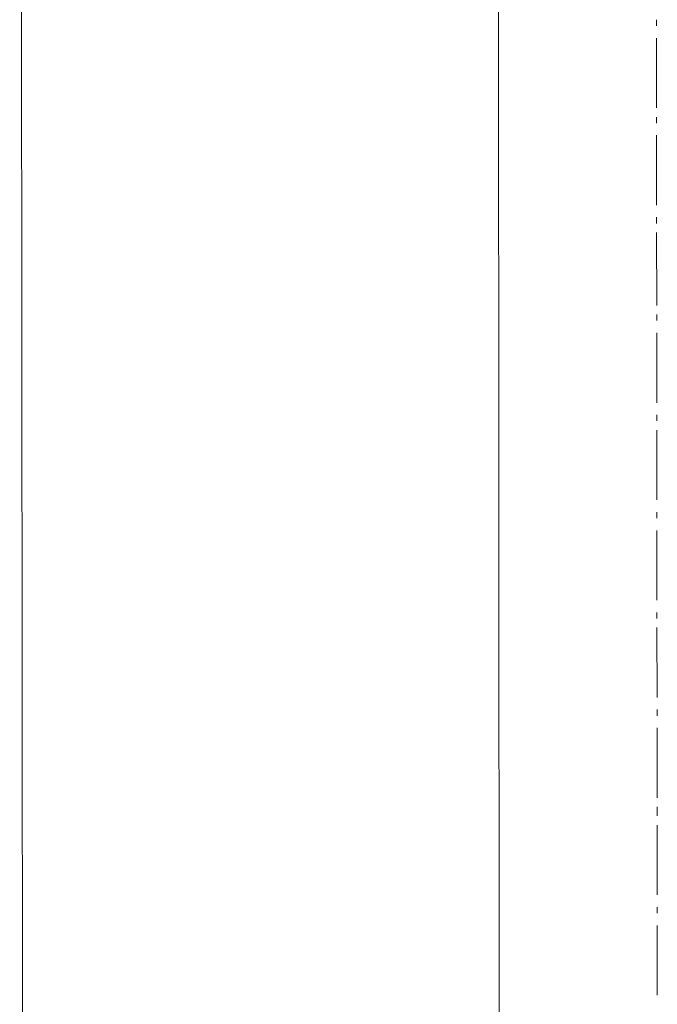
# Model space of a CAD drawing. Header units: inches. Extents: x -5850 to 5646, y 8947 to 13007.
# Tile 194 of 256: x -4498 to -4410, y 11262 to 11399. Entities that reach past the tile are written whole.
import ezdxf

# ---------------------------------------------------------------- set-up
doc = ezdxf.new("R2010")
doc.units = ezdxf.units.IN
doc.header["$MEASUREMENT"] = 0
doc.layers.add('at_Entity', color=7, linetype='Continuous')

msp = doc.modelspace()

# ---------------------------------------------------------------- linework, layer by layer
at = {"layer": 'at_Entity', "color": 7, "lineweight": 20}
for p, q in [((-4498.3, 11697.4), (-4496.97, 10199.58)), ((-4430.67, 10205.55), (-4432, 11691.97)), ((-4409.76, 11398), (-4409.76, 11398.85)), ((-4409.75, 11386.59), (-4409.76, 11396.31)), ((-4409.75, 11384.48), (-4409.75, 11385.33)), ((-4409.74, 11373.08), (-4409.75, 11382.79)), ((-4409.74, 11370.55), (-4409.74, 11371.39)), ((-4409.73, 11359.14), (-4409.74, 11369.27)), ((-4409.73, 11357.03), (-4409.73, 11357.87)), ((-4409.72, 11345.62), (-4409.72, 11355.34)), ((-4409.71, 11343.09), (-4409.71, 11343.93)), ((-4409.7, 11332.11), (-4409.71, 11341.82)), ((-4409.7, 11329.57), (-4409.7, 11330.42)), ((-4409.69, 11318.17), (-4409.7, 11327.88)), ((-4409.69, 11315.63), (-4409.69, 11316.48)), ((-4409.68, 11304.65), (-4409.69, 11314.36)), ((-4409.68, 11302.12), (-4409.68, 11302.96)), ((-4409.67, 11290.71), (-4409.67, 11300.43)), ((-4409.66, 11288.18), (-4409.67, 11289.44)), ((-4409.65, 11277.2), (-4409.66, 11286.91)), ((-4409.65, 11274.66), (-4409.65, 11275.5)), ((-4409.64, 11263.26), (-4409.65, 11272.97))]:
    msp.add_line(p, q, dxfattribs=at)

doc.saveas('drawing.dxf')
